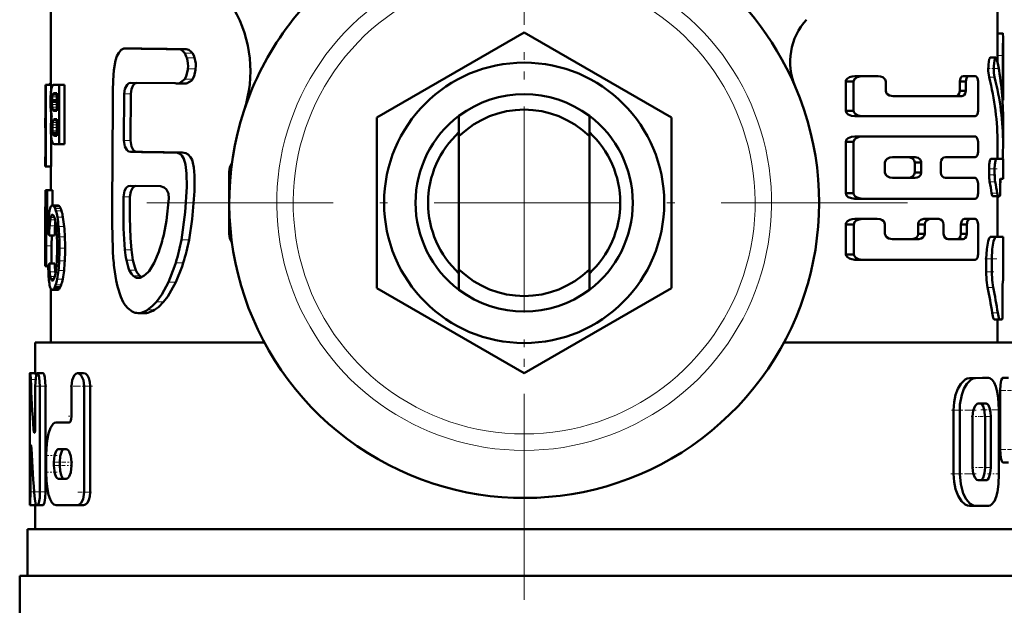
# Model space of a CAD drawing. Extents: x -1438 to 1837, y -1701 to 699.
# Tile 21 of 90: x -56 to 8, y -922 to -884. Entities that reach past the tile are written whole.
import ezdxf

# ---------------------------------------------------------------- set-up
doc = ezdxf.new("R2010")
doc.units = 0
doc.linetypes.add('DASHDOT', pattern=[18.5, 12, -3, 0.5, -3])

msp = doc.modelspace()

# ---------------------------------------------------------------- linework, layer by layer
at = {"color": 7, "linetype": 'DASHDOT', "lineweight": 18}
for p, q in [((-23.209, -870.935), (-23.209, -920.335)), ((-23.209, -872.185), (-23.209, -937.586)), ((1.491, -895.635), (-47.909, -895.635))]:
    msp.add_line(p, q, dxfattribs=at)
at = {"color": 7, "lineweight": 50}
for p, q in [((-53.709, -888.044), (-53.709, -882.135)), ((7.291, -882.135), (7.291, -884.961)), ((-32.709, -890.15), (-23.209, -884.666)), ((-23.209, -884.666), (-13.709, -890.15)), ((7.291, -884.725), (7.631, -884.725)), ((7.291, -884.725), (7.308, -884.725)), ((7.641, -884.961), (7.641, -889.025)), ((-48.679, -885.702), (-48.875, -885.693)), ((-48.454, -885.693), (-48.875, -885.693)), ((-48.254, -885.702), (-48.454, -885.693)), ((-44.984, -885.744), (-45.472, -885.744)), ((6.821, -886.287), (7.177, -886.287)), ((7.284, -886.16), (7.284, -886.601)), ((7.634, -888.456), (7.634, -886.16)), ((-53.709, -887.958), (-53.738, -887.958)), ((-45.688, -887.93), (-48.541, -887.904)), ((-45.057, -887.947), (-45.543, -887.947)), ((-45.414, -887.933), (-45.065, -887.666)), ((-1.984, -887.825), (-2.496, -887.825)), ((-2.496, -887.825), (-2.496, -889.704)), ((-1.984, -889.704), (-1.984, -887.825)), ((-1.413, -887.479), (-1.911, -887.479)), ((-1.413, -887.479), (-0.411, -887.479)), ((0.084, -888.423), (0.084, -887.825)), ((5.236, -887.825), (4.856, -887.825)), ((4.856, -887.825), (4.856, -888.423)), ((5.463, -887.479), (5.086, -887.479)), ((5.236, -888.423), (5.236, -887.825)), ((5.463, -887.479), (5.835, -887.479)), ((6.028, -889.704), (6.028, -887.825)), ((-54.046, -890.181), (-54.046, -888.044)), ((-54.046, -888.044), (-54.022, -888.044)), ((-53.672, -888.044), (-54.022, -888.044)), ((-54.022, -893.3), (-54.022, -888.044)), ((-53.67, -888.306), (-53.677, -888.347)), ((-53.672, -888.044), (-53.672, -888.315)), ((-53.308, -888.606), (-53.549, -888.606)), ((-53.308, -888.584), (-53.517, -888.584)), ((-53.509, -888.044), (-53.172, -888.044)), ((-53.47, -888.575), (-53.308, -888.575)), ((-53.308, -889.718), (-53.308, -888.575)), ((-52.812, -888.044), (-53.172, -888.044)), ((-53.172, -891.851), (-53.172, -888.044)), ((-52.812, -888.044), (-52.812, -891.851)), ((-48.972, -888.627), (-48.99, -891.62)), ((-48.552, -888.627), (-48.57, -891.62)), ((5.236, -888.423), (4.856, -888.423)), ((-53.628, -889.062), (-53.629, -889.141)), ((-53.308, -889.141), (-53.629, -889.141)), ((-53.626, -888.993), (-53.628, -889.062)), ((-53.308, -889.062), (-53.628, -889.062)), ((0.555, -888.771), (4.996, -888.771)), ((7.607, -889.03), (7.641, -889.03)), ((7.641, -889.03), (7.641, -889.025)), ((-53.672, -889.895), (-53.672, -890.234)), ((-53.562, -889.677), (-53.546, -889.693)), ((-53.546, -889.693), (-53.521, -889.708)), ((-53.308, -889.693), (-53.546, -889.693)), ((-53.521, -889.708), (-53.495, -889.715)), ((-53.308, -889.708), (-53.521, -889.708)), ((-53.495, -889.715), (-53.461, -889.718)), ((-53.308, -889.715), (-53.495, -889.715)), ((-53.461, -889.718), (-53.457, -889.718)), ((-53.457, -889.718), (-53.308, -889.718)), ((-1.984, -889.704), (-2.496, -889.704)), ((-54.059, -890.181), (-54.046, -890.181)), ((-54.059, -890.181), (-54.059, -890.801)), ((-53.526, -890.275), (-53.54, -890.292)), ((-53.308, -890.292), (-53.54, -890.292)), ((-53.308, -890.276), (-53.526, -890.276)), ((-53.478, -890.252), (-53.502, -890.26)), ((-53.308, -890.26), (-53.502, -890.26)), ((-53.441, -890.249), (-53.478, -890.252)), ((-53.441, -890.249), (-53.308, -890.249)), ((-53.308, -891.317), (-53.308, -890.249)), ((-32.709, -901.12), (-32.709, -890.15)), ((-27.409, -891.35), (-27.409, -890.035)), ((-19.009, -891.35), (-19.009, -890.035)), ((-13.709, -890.15), (-13.709, -901.12)), ((-1.413, -890.054), (-1.911, -890.054)), ((-1.413, -890.054), (5.835, -890.054)), ((7.641, -890.11), (7.641, -891.865)), ((-54.059, -890.801), (-54.046, -890.801)), ((-54.057, -890.801), (-54.053, -890.819)), ((-54.053, -890.819), (-54.047, -890.864)), ((-54.047, -890.864), (-54.046, -890.874)), ((-54.046, -892.679), (-54.046, -890.801)), ((-53.57, -891.199), (-53.584, -891.135)), ((-53.308, -891.135), (-53.584, -891.135)), ((-53.308, -891.199), (-53.57, -891.199)), ((-53.672, -891.44), (-53.672, -893.3)), ((-53.444, -891.317), (-53.308, -891.317)), ((-27.409, -899.92), (-27.409, -891.35)), ((-19.009, -891.35), (-19.009, -899.92)), ((-1.984, -891.706), (-2.496, -891.706)), ((-2.496, -891.706), (-2.496, -895.018)), ((-1.984, -895.018), (-1.984, -891.706)), ((-1.413, -891.355), (-1.911, -891.355)), ((-1.413, -891.355), (5.835, -891.355)), ((6.028, -892.341), (6.028, -891.706)), ((-53.468, -891.851), (-53.172, -891.851)), ((-52.812, -891.851), (-53.172, -891.851)), ((-45.73, -892.393), (-45.767, -892.394)), ((-45.248, -892.393), (-45.73, -892.393)), ((7.291, -891.865), (7.291, -892.812)), ((-54.059, -892.679), (-54.046, -892.679)), ((-54.059, -892.679), (-54.059, -893.3)), ((-54.054, -892.676), (-54.057, -892.679)), ((-54.052, -892.668), (-54.054, -892.676)), ((-54.048, -892.651), (-54.052, -892.668)), ((-54.046, -892.638), (-54.048, -892.651)), ((0.036, -893.677), (0.036, -893.047)), ((0.51, -892.703), (1.99, -892.703)), ((2.374, -893.047), (1.951, -893.047)), ((1.951, -893.047), (1.951, -893.677)), ((2.374, -893.677), (2.374, -893.047)), ((3.627, -893.68), (3.627, -893.045)), ((3.935, -892.693), (5.835, -892.693)), ((6.859, -892.812), (7.214, -892.812)), ((7.214, -892.812), (7.641, -892.812)), ((7.641, -892.812), (7.641, -894.087)), ((-54.059, -893.3), (-54.022, -893.3)), ((-53.708, -893.3), (-54.058, -893.3)), ((-53.672, -893.3), (-54.022, -893.3)), ((-53.709, -894.814), (-53.709, -893.3)), ((-42.209, -897.635), (-42.209, -893.635)), ((2.374, -893.677), (1.951, -893.677)), ((6.744, -893.45), (6.744, -893.823)), ((7.1, -893.823), (7.1, -893.45)), ((0.51, -894.022), (1.99, -894.022)), ((3.935, -894.032), (5.835, -894.032)), ((6.028, -895.018), (6.028, -894.383)), ((7.477, -894.087), (7.641, -894.087)), ((-53.977, -894.814), (-54.056, -894.814)), ((-54.056, -895.893), (-54.056, -894.814)), ((-53.977, -895.893), (-53.977, -894.814)), ((-53.977, -894.814), (-53.939, -894.814)), ((-53.587, -894.814), (-53.939, -894.814)), ((-53.939, -896.424), (-53.939, -894.814)), ((-53.587, -894.814), (-53.587, -895.804)), ((-46.642, -894.56), (-48.595, -894.534)), ((7.456, -894.659), (7.453, -894.632)), ((-1.984, -895.018), (-2.496, -895.018)), ((-1.413, -895.37), (-1.911, -895.37)), ((-1.413, -895.37), (5.835, -895.37)), ((6.976, -895.203), (7.33, -895.203)), ((7.291, -895.203), (7.291, -897.819)), ((7.306, -895.267), (7.291, -895.328)), ((7.306, -895.267), (7.318, -895.203)), ((7.33, -895.203), (7.43, -895.203)), ((-54.059, -895.893), (-53.977, -895.893)), ((-54.059, -895.893), (-54.059, -899.701)), ((-53.256, -895.804), (-53.612, -895.804)), ((-54.059, -899.167), (-54.059, -896.424)), ((-54.059, -896.424), (-54.003, -896.424)), ((-53.964, -896.424), (-53.939, -896.424)), ((-53.822, -896.424), (-53.939, -896.424)), ((-1.41, -896.671), (-1.908, -896.671)), ((-1.41, -896.671), (-0.461, -896.671)), ((2.95, -896.671), (2.536, -896.671)), ((2.95, -896.671), (3.498, -896.671)), ((5.528, -896.671), (5.152, -896.671)), ((5.528, -896.671), (5.835, -896.671)), ((-54.002, -898.406), (-53.994, -897.536)), ((-49.742, -896.987), (-49.716, -898.587)), ((-1.981, -897.022), (-2.493, -897.022)), ((-2.482, -898.95), (-2.493, -897.022)), ((-1.971, -898.95), (-1.981, -897.022)), ((0.036, -897.62), (0.036, -897.02)), ((2.594, -897.02), (2.174, -897.02)), ((2.174, -897.02), (2.174, -897.62)), ((2.594, -897.62), (2.594, -897.02)), ((3.812, -897.62), (3.812, -897.02)), ((5.305, -897.02), (4.926, -897.02)), ((4.926, -897.02), (4.926, -897.62)), ((5.305, -897.62), (5.305, -897.02)), ((6.028, -898.948), (6.028, -897.02)), ((-53.458, -897.736), (-53.811, -897.736)), ((-53.651, -898.406), (-53.646, -897.736)), ((0.51, -897.968), (2.221, -897.968)), ((2.594, -897.62), (2.174, -897.62)), ((4.111, -897.968), (5.069, -897.968)), ((5.305, -897.62), (4.926, -897.62)), ((7.291, -897.815), (7.641, -897.819)), ((7.641, -897.819), (7.641, -900.653)), ((-54.005, -899.701), (-54.002, -898.406)), ((-53.654, -899.546), (-53.651, -898.406)), ((-47.054, -899.507), (-46.749, -898.78)), ((-54.059, -899.167), (-54.03, -899.167)), ((-1.971, -898.95), (-2.482, -898.95)), ((-1.4, -899.294), (-1.898, -899.294)), ((-1.4, -899.294), (5.835, -899.294)), ((6.555, -900.072), (6.555, -899.242)), ((6.914, -900.072), (6.914, -899.242)), ((-54.059, -899.701), (-54.005, -899.701)), ((-53.872, -899.701), (-54.005, -899.701)), ((-53.873, -899.778), (-53.911, -899.778)), ((-53.873, -899.787), (-53.893, -899.787)), ((-53.449, -899.547), (-53.802, -899.547)), ((-53.407, -900.203), (-53.419, -900.079)), ((-47.374, -900.027), (-47.054, -899.507)), ((-27.409, -899.92), (-27.409, -901.235)), ((-19.009, -899.92), (-19.009, -901.235)), ((-53.566, -900.626), (-53.65, -900.626)), ((-53.611, -900.644), (-53.613, -900.644)), ((-48.114, -900.47), (-48.073, -900.472)), ((7.641, -900.653), (7.627, -900.654)), ((-53.709, -904.635), (-53.709, -901.158)), ((-53.258, -901.239), (-53.613, -901.239)), ((-53.203, -901.218), (-53.558, -901.218)), ((-53.092, -901.061), (-53.449, -901.061)), ((-23.209, -906.605), (-32.709, -901.12)), ((-13.709, -901.12), (-23.209, -906.605)), ((7.61, -901.925), (7.607, -901.864)), ((-47.636, -902.731), (-48.072, -902.731)), ((7.079, -903.136), (7.431, -903.136)), ((7.291, -903.136), (7.291, -904.635)), ((7.584, -903.135), (7.431, -903.136)), ((-54.709, -904.635), (-39.942, -904.635)), ((-54.709, -906.589), (-54.709, -904.635)), ((-6.476, -904.635), (8.291, -904.635)), ((-55.046, -906.589), (-55.033, -906.589)), ((-54.683, -906.589), (-55.033, -906.589)), ((-54.877, -906.589), (-54.709, -906.588)), ((-54.209, -906.589), (-54.565, -906.589)), ((-51.589, -906.596), (-51.977, -906.596)), ((6.325, -906.898), (5.48, -906.913)), ((6.698, -906.898), (5.864, -906.913)), ((6.329, -906.898), (6.701, -906.898)), ((7.635, -906.897), (7.993, -906.897)), ((-55.059, -914.242), (-55.059, -907.44)), ((-54.704, -910.015), (-54.704, -907.44)), ((-54.401, -914.242), (-54.401, -907.44)), ((-54.044, -907.44), (-54.044, -914.242)), ((-52.366, -909.359), (-52.366, -907.446)), ((-51.557, -914.249), (-51.557, -907.446)), ((-51.163, -907.446), (-51.163, -914.249)), ((7.453, -907.721), (7.453, -911.519)), ((6.547, -908.561), (6.045, -908.562)), ((7.378, -913.081), (7.377, -908.959)), ((4.454, -913.086), (4.453, -908.976)), ((4.852, -913.086), (4.851, -908.976)), ((5.677, -912.672), (5.677, -909.388)), ((6.479, -912.67), (6.479, -909.386)), ((6.85, -912.67), (6.85, -909.386)), ((-53.359, -909.785), (-52.549, -909.785)), ((-53.211, -911.485), (-52.725, -911.485)), ((-55.01, -914.242), (-55.01, -911.667)), ((-54.001, -912.973), (-54.001, -911.91)), ((-53.5, -912.548), (-53.5, -912.336)), ((-53.132, -912.336), (-53.132, -912.548)), ((-52.366, -912.548), (-52.366, -912.336)), ((7.635, -912.343), (7.992, -912.343)), ((-53.211, -913.399), (-52.725, -913.399)), ((6.174, -913.496), (6.03, -913.496)), ((6.549, -913.496), (6.047, -913.497)), ((-54.696, -915.093), (-55.046, -915.093)), ((-54.958, -915.094), (-54.96, -915.093)), ((-54.709, -915.094), (-54.958, -915.094)), ((-54.709, -916.635), (-54.709, -915.093)), ((-54.628, -915.093), (-54.565, -915.093)), ((-54.209, -915.093), (-54.565, -915.093)), ((-53.359, -915.099), (-51.977, -915.099)), ((-51.589, -915.099), (-51.977, -915.099)), ((5.482, -915.147), (5.865, -915.147)), ((6.703, -915.145), (5.866, -915.147)), ((-55.209, -916.635), (8.791, -916.635)), ((-55.209, -919.635), (-55.209, -916.635)), ((-55.709, -919.635), (-23.209, -919.635)), ((-55.709, -919.635), (-55.709, -922.749)), ((-23.209, -919.635), (9.291, -919.635))]:
    msp.add_line(p, q, dxfattribs=at)
at = {"color": 7, "linetype": 'DASHDOT', "lineweight": 18, "ltscale": 0.000516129}
msp.add_line((7.289, -885.299), (7.31, -885.299), dxfattribs=at)
at = {"color": 7, "lineweight": 18}
for p, q in [((-48.254, -885.702), (-48.679, -885.702)), ((-44.583, -885.99), (-45.08, -885.99)), ((-44.439, -886.311), (-44.939, -886.311)), ((7.284, -886.16), (7.634, -886.16)), ((-44.375, -887.006), (-44.876, -887.006)), ((-44.925, -887.933), (-45.414, -887.933)), ((-44.568, -887.666), (-45.065, -887.666)), ((6.744, -887.55), (7.1, -887.55)), ((-53.709, -888.044), (-53.811, -888.044)), ((-53.308, -888.651), (-53.579, -888.651)), ((-48.552, -888.627), (-48.972, -888.627)), ((7.562, -888.456), (7.634, -888.456)), ((-53.308, -888.993), (-53.626, -888.993)), ((-53.308, -888.817), (-53.615, -888.817)), ((-53.308, -888.702), (-53.596, -888.702)), ((-53.308, -889.315), (-53.625, -889.315)), ((-53.308, -889.48), (-53.611, -889.48)), ((-53.308, -889.607), (-53.589, -889.607)), ((-53.308, -889.677), (-53.562, -889.677)), ((-53.308, -890.466), (-53.585, -890.466)), ((-53.308, -890.354), (-53.563, -890.354)), ((-53.308, -890.252), (-53.478, -890.252)), ((-53.308, -890.779), (-53.604, -890.779)), ((-53.308, -890.608), (-53.599, -890.608)), ((-53.308, -890.997), (-53.598, -890.997)), ((-53.308, -891.246), (-53.552, -891.246)), ((-53.308, -891.288), (-53.522, -891.288)), ((-53.308, -891.308), (-53.49, -891.308)), ((-48.57, -891.62), (-48.99, -891.62)), ((-48.141, -892.357), (-48.568, -892.357)), ((-42.103, -893.635), (-42.209, -893.635)), ((6.744, -893.45), (7.1, -893.45)), ((6.744, -893.823), (7.1, -893.823)), ((6.779, -894.274), (7.135, -894.274)), ((6.907, -895.017), (7.262, -895.017)), ((-48.605, -895.246), (-49.024, -895.246)), ((7.291, -895.267), (7.306, -895.267)), ((-53.188, -895.827), (-53.544, -895.827)), ((-53.128, -895.89), (-53.484, -895.89)), ((-53.067, -896.002), (-53.424, -896.002)), ((-53.013, -896.15), (-53.372, -896.15)), ((-53.856, -896.86), (-53.981, -896.86)), ((-53.428, -896.736), (-53.744, -896.736)), ((-53.471, -896.588), (-53.715, -896.588)), ((-53.515, -896.483), (-53.683, -896.483)), ((-53.558, -896.421), (-53.647, -896.421)), ((-52.922, -896.555), (-53.282, -896.555)), ((-53.884, -897.536), (-53.994, -897.536)), ((-53.431, -897.119), (-53.784, -897.119)), ((-52.846, -897.152), (-53.206, -897.152)), ((-52.8, -897.821), (-53.161, -897.821)), ((-44.798, -898.015), (-45.289, -898.015)), ((-42.209, -897.635), (-42.103, -897.635)), ((6.837, -897.823), (7.192, -897.823)), ((-53.651, -898.406), (-54.002, -898.406)), ((-52.784, -898.561), (-53.145, -898.561)), ((-48.513, -898.662), (-48.934, -898.662)), ((-52.804, -899.363), (-53.164, -899.363)), ((-48.413, -899.321), (-48.836, -899.321)), ((6.555, -899.242), (6.914, -899.242)), ((-53.874, -899.755), (-53.926, -899.755)), ((-53.419, -900.079), (-53.772, -900.079)), ((-52.854, -899.993), (-53.214, -899.993)), ((-48.226, -899.96), (-48.652, -899.96)), ((-45.174, -899.495), (-45.657, -899.495)), ((6.555, -900.072), (6.914, -900.072)), ((-53.448, -900.382), (-53.736, -900.382)), ((-53.485, -900.496), (-53.712, -900.496)), ((-53.525, -900.578), (-53.683, -900.578)), ((-52.936, -900.539), (-53.295, -900.539)), ((-47.977, -900.337), (-48.406, -900.337)), ((-48.033, -900.47), (-48.114, -900.47)), ((-53.148, -901.159), (-53.504, -901.159)), ((-53.036, -900.921), (-53.394, -900.921)), ((-45.66, -900.747), (-46.133, -900.747)), ((6.645, -901.074), (7.003, -901.074)), ((-47.022, -902.529), (-47.468, -902.529)), ((-46.446, -902.01), (-46.904, -902.01)), ((-47.451, -902.713), (-47.89, -902.713)), ((6.943, -902.722), (7.297, -902.722)), ((-54.686, -907.002), (-54.995, -907.002)), ((5.48, -906.913), (5.864, -906.913)), ((6.325, -906.898), (6.698, -906.898)), ((-54.044, -907.44), (-54.401, -907.44)), ((-51.163, -907.446), (-51.557, -907.446)), ((7.453, -907.721), (7.812, -907.721)), ((4.453, -908.976), (4.851, -908.976)), ((6.478, -909.386), (6.849, -909.386)), ((-54.713, -910.233), (-54.813, -910.233)), ((-54.946, -911.667), (-55.01, -911.667)), ((7.452, -911.519), (7.812, -911.519)), ((-53.132, -912.336), (-53.5, -912.336)), ((-53.132, -912.548), (-53.5, -912.548)), ((6.479, -912.67), (6.85, -912.67)), ((4.454, -913.086), (4.852, -913.086)), ((6.174, -913.496), (6.549, -913.496)), ((-54.777, -914.242), (-55.01, -914.242)), ((-54.044, -914.242), (-54.401, -914.242)), ((-51.163, -914.249), (-51.557, -914.249))]:
    msp.add_line(p, q, dxfattribs=at)
at = {"color": 7, "linetype": 'DASHDOT', "lineweight": 18, "ltscale": 0.010733}
msp.add_line((7.248, -886.16), (7.678, -886.16), dxfattribs=at)
at = {"color": 7, "linetype": 'DASHDOT', "lineweight": 18, "ltscale": 0.017414}
msp.add_line((6.609, -886.989), (7.306, -886.989), dxfattribs=at)
at = {"color": 7, "linetype": 'DASHDOT', "lineweight": 18, "ltscale": 0.002367}
msp.add_line((7.554, -888.456), (7.649, -888.456), dxfattribs=at)
at = {"color": 7, "linetype": 'DASHDOT', "lineweight": 18, "ltscale": 0.014499}
msp.add_line((6.682, -893.45), (7.262, -893.45), dxfattribs=at)
at = {"color": 7, "linetype": 'DASHDOT', "lineweight": 18, "ltscale": 0.011735}
msp.add_line((6.704, -893.823), (7.174, -893.823), dxfattribs=at)
at = {"color": 7, "linetype": 'DASHDOT', "lineweight": 18, "ltscale": 0.001123}
msp.add_line((7.426, -894.885), (7.471, -894.885), dxfattribs=at)
at = {"color": 7, "linetype": 'DASHDOT', "lineweight": 18, "ltscale": 0.001088}
msp.add_line((7.48, -894.406), (7.437, -894.406), dxfattribs=at)
at = {"color": 7, "linetype": 'DASHDOT', "lineweight": 18, "ltscale": 0.020022}
msp.add_line((6.458, -899.24), (7.259, -899.24), dxfattribs=at)
at = {"color": 7, "linetype": 'DASHDOT', "lineweight": 18, "ltscale": 0.014108}
msp.add_line((6.486, -900.071), (7.05, -900.071), dxfattribs=at)
at = {"color": 7, "linetype": 'DASHDOT', "lineweight": 18, "ltscale": 0.000960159}
msp.add_line((7.63, -901.363), (7.591, -901.363), dxfattribs=at)
at = {"color": 7, "linetype": 'DASHDOT', "lineweight": 18, "ltscale": 0.001202}
msp.add_line((7.58, -902.426), (7.628, -902.426), dxfattribs=at)
at = {"color": 7, "linetype": 'DASHDOT', "lineweight": 18, "ltscale": 0.000461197}
msp.add_line((-55.044, -907.44), (-55.063, -907.44), dxfattribs=at)
at = {"color": 7, "linetype": 'DASHDOT', "lineweight": 18, "ltscale": 0.020982}
msp.add_line((-53.95, -907.44), (-54.789, -907.44), dxfattribs=at)
at = {"color": 7, "linetype": 'DASHDOT', "lineweight": 18, "ltscale": 0.037947}
msp.add_line((-51.015, -907.446), (-52.532, -907.446), dxfattribs=at)
at = {"color": 7, "linetype": 'DASHDOT', "lineweight": 18, "ltscale": 0.021974}
msp.add_line((7.361, -907.721), (8.24, -907.721), dxfattribs=at)
at = {"color": 7, "linetype": 'DASHDOT', "lineweight": 18, "ltscale": 0.033036}
msp.add_line((6.215, -908.961), (7.537, -908.961), dxfattribs=at)
at = {"color": 7, "linetype": 'DASHDOT', "lineweight": 18, "ltscale": 0.006094}
msp.add_line((-52.569, -909.359), (-52.326, -909.359), dxfattribs=at)
at = {"color": 7, "linetype": 'DASHDOT', "lineweight": 18, "ltscale": 0.042322}
msp.add_line((4.312, -908.975), (6.005, -908.975), dxfattribs=at)
at = {"color": 7, "linetype": 'DASHDOT', "lineweight": 18, "ltscale": 0.012237}
msp.add_line((5.597, -909.388), (6.086, -909.388), dxfattribs=at)
at = {"color": 7, "linetype": 'DASHDOT', "lineweight": 18, "ltscale": 0.020307}
msp.add_line((6.12, -909.386), (6.932, -909.386), dxfattribs=at)
at = {"color": 7, "linetype": 'DASHDOT', "lineweight": 18, "ltscale": 0.003525}
msp.add_line((-54.825, -910.015), (-54.684, -910.015), dxfattribs=at)
at = {"color": 7, "linetype": 'DASHDOT', "lineweight": 18, "ltscale": 0.002077}
msp.add_line((-55.022, -911.667), (-54.939, -911.667), dxfattribs=at)
at = {"color": 7, "linetype": 'DASHDOT', "lineweight": 18, "ltscale": 0.019386}
msp.add_line((-53.294, -911.91), (-54.07, -911.91), dxfattribs=at)
at = {"color": 7, "linetype": 'DASHDOT', "lineweight": 18, "ltscale": 0.022171}
msp.add_line((7.352, -911.519), (8.239, -911.519), dxfattribs=at)
at = {"color": 7, "linetype": 'DASHDOT', "lineweight": 18, "ltscale": 0.020281}
msp.add_line((-52.771, -912.548), (-53.582, -912.548), dxfattribs=at)
at = {"color": 7, "linetype": 'DASHDOT', "lineweight": 18, "ltscale": 0.019858}
msp.add_line((-52.773, -912.336), (-53.567, -912.336), dxfattribs=at)
at = {"color": 7, "linetype": 'DASHDOT', "lineweight": 18, "ltscale": 0.011973}
msp.add_line((-52.287, -912.336), (-52.765, -912.336), dxfattribs=at)
at = {"color": 7, "linetype": 'DASHDOT', "lineweight": 18, "ltscale": 0.010834}
msp.add_line((-52.328, -912.548), (-52.762, -912.548), dxfattribs=at)
at = {"color": 7, "linetype": 'DASHDOT', "lineweight": 18, "ltscale": 0.01142}
msp.add_line((5.628, -912.672), (6.085, -912.672), dxfattribs=at)
at = {"color": 7, "linetype": 'DASHDOT', "lineweight": 18, "ltscale": 0.02124}
msp.add_line((6.103, -912.671), (6.953, -912.671), dxfattribs=at)
at = {"color": 7, "linetype": 'DASHDOT', "lineweight": 18, "ltscale": 0.021267}
msp.add_line((-53.288, -912.973), (-54.139, -912.973), dxfattribs=at)
at = {"color": 7, "linetype": 'DASHDOT', "lineweight": 18, "ltscale": 0.043357}
msp.add_line((4.277, -913.084), (6.011, -913.084), dxfattribs=at)
at = {"color": 7, "linetype": 'DASHDOT', "lineweight": 18, "ltscale": 0.020263}
msp.add_line((6.636, -913.083), (7.446, -913.083), dxfattribs=at)
at = {"color": 7, "linetype": 'DASHDOT', "lineweight": 18, "ltscale": 0.011318}
msp.add_line((-54.647, -914.242), (-55.1, -914.242), dxfattribs=at)
at = {"color": 7, "linetype": 'DASHDOT', "lineweight": 18, "ltscale": 0.016153}
msp.add_line((-53.972, -914.242), (-54.618, -914.242), dxfattribs=at)
at = {"color": 7, "linetype": 'DASHDOT', "lineweight": 18, "ltscale": 0.02459}
msp.add_line((-51.075, -914.249), (-52.059, -914.249), dxfattribs=at)
at = {"color": 7, "lineweight": 50}
for points in [[(7.631, -884.725), (7.632, -884.726), (7.633, -884.727), (7.634, -884.731), (7.636, -884.746), (7.641, -884.96)], [(-48.998, -885.709), (-49.174, -885.796), (-49.326, -885.968), (-49.441, -886.193), (-49.532, -886.473), (-49.646, -887.097), (-49.696, -887.754), (-49.703, -888.425)], [(-45.08, -885.99), (-45.215, -885.842), (-45.346, -885.765), (-45.472, -885.744)], [(-44.939, -886.311), (-44.974, -886.206), (-45.08, -885.99)], [(-44.583, -885.99), (-44.652, -885.906), (-44.812, -885.783), (-44.984, -885.744)], [(-44.439, -886.311), (-44.5, -886.141), (-44.583, -885.99)], [(6.821, -886.287), (6.813, -886.289), (6.798, -886.3), (6.782, -886.322), (6.753, -886.394), (6.698, -886.734), (6.692, -887.145), (6.744, -887.55)], [(7.177, -886.287), (7.166, -886.29), (7.146, -886.309), (7.126, -886.346), (7.091, -886.465), (7.048, -886.842), (7.056, -887.259), (7.1, -887.55)], [(7.248, -886.428), (7.208, -886.311), (7.192, -886.293), (7.177, -886.287)], [(-45.065, -887.666), (-44.977, -887.49), (-44.883, -887.077), (-44.876, -887.006)], [(-44.568, -887.666), (-44.478, -887.49), (-44.382, -887.077), (-44.375, -887.006)], [(-48.972, -888.627), (-48.926, -888.301), (-48.791, -888.034), (-48.672, -887.937), (-48.541, -887.904)], [(-48.552, -888.627), (-48.512, -888.324), (-48.393, -888.066), (-48.286, -887.96), (-48.164, -887.908)], [(-44.925, -887.933), (-44.629, -887.751), (-44.568, -887.666)], [(-1.911, -887.479), (-2.087, -887.496), (-2.257, -887.547), (-2.385, -887.625), (-2.48, -887.747), (-2.496, -887.825)], [(-1.413, -887.479), (-1.586, -887.496), (-1.753, -887.549), (-1.849, -887.603), (-1.93, -887.681), (-1.984, -887.825)], [(0.084, -887.825), (0.043, -887.686), (-0.106, -887.551), (-0.254, -887.497), (-0.411, -887.479)], [(5.086, -887.479), (4.992, -887.51), (4.91, -887.605), (4.856, -887.825)], [(5.463, -887.479), (5.37, -887.51), (5.289, -887.604), (5.236, -887.825)], [(6.028, -887.825), (5.986, -887.605), (5.907, -887.503), (5.835, -887.479)], [(-49.703, -888.425), (-49.708, -889.257), (-49.743, -895.941), (-49.742, -896.987)], [(0.555, -888.771), (0.32, -888.722), (0.163, -888.614), (0.107, -888.527), (0.084, -888.423)], [(4.856, -888.423), (4.822, -888.601), (4.759, -888.702), (4.678, -888.757), (4.613, -888.771)], [(5.236, -888.423), (5.203, -888.6), (5.14, -888.702), (5.061, -888.757), (4.996, -888.771)], [(-1.911, -890.054), (-2.122, -890.028), (-2.327, -889.948), (-2.441, -889.849), (-2.496, -889.704)], [(-1.984, -889.704), (-1.969, -889.781), (-1.879, -889.904), (-1.687, -890.009), (-1.413, -890.054)], [(5.835, -890.054), (5.89, -890.039), (5.926, -890.014), (5.985, -889.927), (6.028, -889.704)], [(-48.568, -892.357), (-48.698, -892.321), (-48.816, -892.219), (-48.931, -892.001), (-48.99, -891.62)], [(-48.141, -892.357), (-48.273, -892.321), (-48.393, -892.219), (-48.51, -892.001), (-48.57, -891.62)], [(-1.911, -891.355), (-2.122, -891.38), (-2.326, -891.461), (-2.442, -891.561), (-2.496, -891.706)], [(-1.413, -891.355), (-1.619, -891.38), (-1.82, -891.462), (-1.932, -891.562), (-1.984, -891.706)], [(6.028, -891.706), (6.003, -891.531), (5.933, -891.403), (5.888, -891.369), (5.835, -891.355)], [(-45.289, -898.015), (-45.04, -896.243), (-44.951, -894.612), (-44.954, -893.748), (-45.017, -893.172), (-45.131, -892.802), (-45.259, -892.597), (-45.391, -892.481), (-45.545, -892.415), (-45.73, -892.393)], [(-44.798, -898.015), (-44.591, -896.692), (-44.458, -894.891), (-44.449, -893.874), (-44.489, -893.351), (-44.546, -893.056), (-44.608, -892.864), (-44.697, -892.691), (-44.846, -892.521), (-44.996, -892.435), (-45.248, -892.393)], [(5.835, -892.693), (5.891, -892.678), (5.926, -892.653), (5.985, -892.565), (6.028, -892.341)], [(0.51, -892.703), (0.343, -892.726), (0.182, -892.8), (0.086, -892.895), (0.036, -893.047)], [(1.951, -893.047), (1.921, -892.916), (1.852, -892.817), (1.761, -892.751), (1.561, -892.703)], [(2.374, -893.047), (2.363, -892.966), (2.3, -892.843), (2.174, -892.744), (1.99, -892.703)], [(3.627, -893.045), (3.648, -892.918), (3.718, -892.797), (3.815, -892.722), (3.935, -892.693)], [(6.859, -892.812), (6.852, -892.813), (6.837, -892.825), (6.822, -892.849), (6.795, -892.925), (6.757, -893.162), (6.744, -893.45)], [(7.214, -892.812), (7.207, -892.813), (7.192, -892.825), (7.177, -892.849), (7.151, -892.925), (7.113, -893.161), (7.1, -893.45)], [(0.036, -893.677), (0.088, -893.832), (0.185, -893.927), (0.344, -893.999), (0.51, -894.022)], [(1.561, -894.022), (1.689, -894.002), (1.809, -893.944), (1.921, -893.808), (1.951, -893.677)], [(1.99, -894.022), (2.108, -894.005), (2.22, -893.954), (2.336, -893.826), (2.374, -893.677)], [(3.935, -894.032), (3.832, -894.01), (3.737, -893.948), (3.659, -893.834), (3.627, -893.68)], [(6.028, -894.383), (6.003, -894.208), (5.933, -894.079), (5.888, -894.045), (5.835, -894.032)], [(7.453, -894.632), (7.455, -894.164), (7.466, -894.104), (7.471, -894.093), (7.473, -894.089), (7.475, -894.088), (7.477, -894.087)], [(-48.595, -894.534), (-48.726, -894.566), (-48.842, -894.662), (-48.957, -894.868), (-49.024, -895.246)], [(-48.226, -894.54), (-48.345, -894.593), (-48.449, -894.699), (-48.549, -894.903), (-48.605, -895.246)], [(-46.091, -895.353), (-46.124, -895.04), (-46.254, -894.776), (-46.398, -894.639), (-46.642, -894.56)], [(6.907, -895.017), (6.942, -895.16), (6.962, -895.196), (6.971, -895.203), (6.976, -895.203)], [(7.262, -895.017), (7.296, -895.16), (7.316, -895.196), (7.325, -895.203), (7.33, -895.203)], [(7.43, -895.203), (7.433, -895.203), (7.435, -895.201), (7.438, -895.195), (7.443, -895.181), (7.452, -895.136), (7.466, -894.903), (7.456, -894.659)], [(-49.024, -895.246), (-49.02, -897.281), (-48.934, -898.662)], [(-48.605, -895.246), (-48.61, -896.57), (-48.574, -897.917), (-48.513, -898.662)], [(-46.431, -897.698), (-46.251, -896.774), (-46.091, -895.353)], [(-1.911, -895.37), (-2.123, -895.344), (-2.327, -895.263), (-2.442, -895.164), (-2.496, -895.018)], [(-1.984, -895.018), (-1.969, -895.095), (-1.88, -895.218), (-1.756, -895.297), (-1.62, -895.344), (-1.413, -895.37)], [(5.835, -895.37), (5.891, -895.355), (5.926, -895.329), (5.985, -895.242), (6.028, -895.018)], [(-1.908, -896.671), (-2.074, -896.687), (-2.237, -896.734), (-2.385, -896.82), (-2.477, -896.945), (-2.493, -897.022)], [(-1.41, -896.671), (-1.618, -896.697), (-1.818, -896.778), (-1.929, -896.878), (-1.981, -897.022)], [(0.036, -897.02), (0.012, -896.913), (-0.048, -896.825), (-0.154, -896.744), (-0.275, -896.696), (-0.461, -896.671)], [(2.536, -896.671), (2.35, -896.723), (2.246, -896.813), (2.182, -896.952), (2.174, -897.02)], [(3.812, -897.02), (3.79, -896.893), (3.72, -896.772), (3.622, -896.7), (3.498, -896.671)], [(5.152, -896.671), (5.059, -896.703), (4.978, -896.798), (4.926, -897.02)], [(5.528, -896.671), (5.437, -896.703), (5.358, -896.796), (5.305, -897.02)], [(6.028, -897.02), (6.003, -896.845), (5.933, -896.718), (5.888, -896.685), (5.835, -896.671)], [(0.51, -897.968), (0.274, -897.92), (0.117, -897.813), (0.06, -897.725), (0.036, -897.62)], [(2.174, -897.62), (2.146, -897.751), (2.08, -897.852), (1.991, -897.919), (1.795, -897.968)], [(2.594, -897.62), (2.567, -897.75), (2.481, -897.871), (2.366, -897.941), (2.221, -897.968)], [(4.111, -897.968), (4.011, -897.947), (3.919, -897.885), (3.843, -897.772), (3.812, -897.62)], [(4.926, -897.62), (4.893, -897.798), (4.831, -897.899), (4.751, -897.955), (4.686, -897.968)], [(5.305, -897.62), (5.272, -897.798), (5.211, -897.899), (5.132, -897.955), (5.069, -897.968)], [(6.837, -897.823), (6.819, -897.827), (6.782, -897.857), (6.745, -897.915), (6.677, -898.103), (6.587, -898.622), (6.555, -899.242)], [(7.192, -897.823), (7.174, -897.827), (7.138, -897.857), (7.102, -897.915), (7.034, -898.103), (6.945, -898.622), (6.914, -899.242)], [(-48.836, -899.321), (-48.698, -899.846), (-48.652, -899.96)], [(-48.413, -899.321), (-48.296, -899.783), (-48.226, -899.96)], [(-1.898, -899.294), (-2.108, -899.27), (-2.246, -899.224), (-2.41, -899.112), (-2.466, -899.027), (-2.482, -898.95)], [(-1.971, -898.95), (-1.955, -899.026), (-1.864, -899.148), (-1.672, -899.251), (-1.4, -899.294)], [(5.835, -899.294), (5.89, -899.28), (5.942, -899.238), (5.985, -899.17), (6.028, -898.948)], [(-49.62, -899.792), (-49.495, -900.624), (-49.406, -901.013)], [(-48.652, -899.96), (-48.516, -900.207), (-48.406, -900.337)], [(-48.226, -899.96), (-48.137, -900.131), (-47.977, -900.337)], [(-47.704, -900.342), (-47.438, -900.101), (-47.374, -900.027)], [(-46.133, -900.747), (-45.736, -899.736), (-45.657, -899.495)], [(-45.66, -900.747), (-45.252, -899.731), (-45.174, -899.495)], [(6.555, -900.072), (6.578, -900.604), (6.645, -901.074)], [(6.914, -900.072), (6.937, -900.604), (7.003, -901.074)], [(-48.073, -900.472), (-47.957, -900.457), (-47.704, -900.342)], [(7.607, -901.864), (7.604, -900.951), (7.622, -900.671), (7.625, -900.656), (7.626, -900.655), (7.627, -900.654)], [(-49.406, -901.013), (-49.192, -901.682), (-49.035, -902.025), (-48.908, -902.227)], [(-46.904, -902.01), (-46.562, -901.542), (-46.133, -900.747)], [(-46.446, -902.01), (-46.172, -901.654), (-45.94, -901.28), (-45.66, -900.747)], [(7.584, -903.135), (7.586, -903.133), (7.588, -903.131), (7.592, -903.122), (7.605, -903.024), (7.615, -902.776), (7.61, -901.925)], [(-48.908, -902.227), (-48.743, -902.422), (-48.464, -902.639)], [(-47.468, -902.529), (-47.172, -902.293), (-46.904, -902.01)], [(-47.022, -902.529), (-46.777, -902.345), (-46.446, -902.01)], [(6.943, -902.722), (7.014, -903.041), (7.053, -903.12), (7.07, -903.135), (7.079, -903.136)], [(7.297, -902.722), (7.367, -903.041), (7.406, -903.12), (7.423, -903.135), (7.431, -903.136)], [(-55.046, -906.589), (-55.047, -906.59), (-55.048, -906.592), (-55.049, -906.598), (-55.054, -906.668), (-55.059, -907.44)], [(-54.995, -907.002), (-55.022, -906.628), (-55.03, -906.594), (-55.031, -906.591), (-55.032, -906.59), (-55.033, -906.589)], [(-54.565, -906.589), (-54.575, -906.591), (-54.595, -906.607), (-54.614, -906.638), (-54.647, -906.739), (-54.679, -906.937), (-54.704, -907.44)], [(-54.656, -906.783), (-54.671, -906.633), (-54.678, -906.597), (-54.68, -906.592), (-54.681, -906.59), (-54.683, -906.589)], [(-54.401, -907.44), (-54.444, -906.876), (-54.496, -906.676), (-54.526, -906.617), (-54.541, -906.599), (-54.557, -906.59), (-54.565, -906.589)], [(-54.044, -907.44), (-54.087, -906.876), (-54.139, -906.676), (-54.17, -906.617), (-54.185, -906.599), (-54.201, -906.59), (-54.209, -906.589)], [(-51.977, -906.596), (-52.096, -906.634), (-52.201, -906.746), (-52.323, -907.052), (-52.366, -907.446)], [(-51.557, -907.446), (-51.607, -907.052), (-51.745, -906.743), (-51.856, -906.634), (-51.977, -906.596)], [(-51.163, -907.446), (-51.187, -907.173), (-51.254, -906.928), (-51.35, -906.748), (-51.47, -906.631), (-51.589, -906.596)], [(5.48, -906.913), (5.336, -906.937), (5.191, -907.008), (4.918, -907.28), (4.732, -907.603), (4.587, -907.994), (4.489, -908.461), (4.453, -908.976)], [(5.864, -906.913), (5.721, -906.937), (5.579, -907.008), (5.309, -907.281), (5.125, -907.604), (4.983, -907.995), (4.868, -908.62), (4.851, -908.976)], [(7.377, -908.959), (7.33, -908.161), (7.27, -907.793), (7.184, -907.467), (7.077, -907.208), (6.948, -907.02), (6.8, -906.917), (6.698, -906.898)], [(7.635, -906.897), (7.623, -906.899), (7.598, -906.917), (7.574, -906.95), (7.529, -907.06), (7.472, -907.361), (7.453, -907.721)], [(6.045, -908.562), (5.973, -908.58), (5.903, -908.63), (5.839, -908.71), (5.72, -909.006), (5.677, -909.388)], [(6.478, -909.386), (6.447, -909.019), (6.356, -908.721), (6.287, -908.619), (6.249, -908.586), (6.187, -908.562)], [(6.849, -909.386), (6.834, -909.125), (6.79, -908.887), (6.696, -908.664), (6.636, -908.596), (6.547, -908.561)], [(-52.366, -909.359), (-52.387, -909.555), (-52.446, -909.71), (-52.489, -909.761), (-52.513, -909.776), (-52.549, -909.785)], [(-54.765, -910.44), (-54.769, -910.439), (-54.776, -910.433), (-54.782, -910.422), (-54.794, -910.383), (-54.813, -910.233)], [(-54.704, -910.015), (-54.72, -910.296), (-54.739, -910.396), (-54.751, -910.426), (-54.756, -910.435), (-54.762, -910.439), (-54.765, -910.44)], [(-53.359, -909.785), (-53.459, -909.806), (-53.554, -909.869), (-53.721, -910.111), (-53.849, -910.478), (-53.937, -910.933), (-53.987, -911.437), (-54.001, -911.91)], [(-55.01, -911.667), (-55.002, -911.357), (-54.992, -911.261), (-54.989, -911.248), (-54.987, -911.244), (-54.985, -911.243), (-54.984, -911.242)], [(-54.984, -911.242), (-54.982, -911.243), (-54.981, -911.244), (-54.979, -911.249), (-54.969, -911.296), (-54.957, -911.449)], [(-53.211, -911.485), (-53.267, -911.5), (-53.303, -911.527), (-53.368, -911.615), (-53.463, -911.908), (-53.5, -912.336)], [(-52.839, -911.485), (-52.896, -911.5), (-52.932, -911.527), (-52.998, -911.615), (-53.098, -911.933), (-53.132, -912.336)], [(-52.366, -912.336), (-52.408, -911.944), (-52.526, -911.634), (-52.588, -911.553), (-52.655, -911.503), (-52.725, -911.485)], [(7.452, -911.519), (7.501, -912.066), (7.558, -912.259), (7.591, -912.316), (7.608, -912.333), (7.635, -912.343)], [(-53.5, -912.548), (-53.444, -913.061), (-53.355, -913.292), (-53.297, -913.363), (-53.24, -913.395), (-53.211, -913.399)], [(-53.132, -912.548), (-53.11, -912.877), (-53.045, -913.162), (-52.942, -913.347), (-52.88, -913.391), (-52.839, -913.399)], [(-52.725, -913.399), (-52.654, -913.381), (-52.586, -913.329), (-52.523, -913.246), (-52.423, -913.002), (-52.366, -912.548)], [(5.677, -912.672), (5.723, -913.062), (5.815, -913.309), (5.944, -913.463), (6.047, -913.497)], [(6.174, -913.496), (6.238, -913.478), (6.279, -913.448), (6.352, -913.346), (6.447, -913.045), (6.479, -912.67)], [(6.549, -913.496), (6.612, -913.478), (6.653, -913.448), (6.725, -913.346), (6.819, -913.044), (6.85, -912.67)], [(-54.001, -912.973), (-53.981, -913.536), (-53.919, -914.07), (-53.844, -914.424), (-53.744, -914.721), (-53.639, -914.916), (-53.517, -915.045), (-53.359, -915.099)], [(4.454, -913.086), (4.489, -913.591), (4.588, -914.066), (4.752, -914.497), (4.964, -914.838), (5.209, -915.062), (5.345, -915.126), (5.482, -915.147)], [(4.852, -913.086), (4.911, -913.748), (5.078, -914.343), (5.266, -914.714), (5.493, -914.984), (5.739, -915.128), (5.866, -915.147)], [(6.703, -915.145), (6.808, -915.125), (6.907, -915.064), (7.082, -914.829), (7.191, -914.558), (7.275, -914.229), (7.347, -913.738), (7.378, -913.081)], [(-55.059, -914.242), (-55.052, -915.055), (-55.048, -915.089), (-55.047, -915.091), (-55.046, -915.093)], [(-55.046, -915.093), (-55.045, -915.092), (-55.044, -915.091), (-55.04, -915.074), (-55.028, -914.937), (-55.01, -914.242)], [(-54.741, -914.68), (-54.699, -914.966), (-54.669, -915.055), (-54.651, -915.081), (-54.642, -915.088), (-54.628, -915.093)], [(-54.565, -915.093), (-54.554, -915.091), (-54.533, -915.075), (-54.513, -915.044), (-54.475, -914.943), (-54.42, -914.627), (-54.401, -914.242)], [(-54.209, -915.093), (-54.198, -915.091), (-54.175, -915.073), (-54.153, -915.038), (-54.113, -914.925), (-54.061, -914.615), (-54.044, -914.242)], [(-51.977, -915.099), (-51.855, -915.06), (-51.743, -914.949), (-51.625, -914.706), (-51.557, -914.249)], [(-51.589, -915.099), (-51.465, -915.06), (-51.351, -914.949), (-51.253, -914.763), (-51.188, -914.53), (-51.163, -914.249)]]:
    msp.add_lwpolyline(points, dxfattribs=at)
for centre, radius in [((136.791, -754.585), 140), ((-23.209, -895.635), 9.025)]:
    msp.add_circle(centre, radius, dxfattribs=at)
for centre, radius, start, end in [((136.791, -754.585), 140.27, 90, 270), ((-23.209, -895.635), 19, 125.84718, 161.68764), ((-23.209, -895.635), 19, 23.24767, 54.15282), ((-48.842, -887.152), 8, 341.68764, 30.09198), ((-2.076, -886.557), 4, 137.33434, 203.24766), ((127.006, -886.332), 119.722, 179.34356, 179.91754), ((128.974, -886.335), 121.34, 179.351, 179.91752), ((-48.885, -886.102), 0.409, 88.68514, 106.12008), ((-38.12, -184.947), 700.834, 269.136737, 269.398941), ((-37.449, -153.781), 732, 269.154277, 269.410211), ((-46.685, -886.816), 1.819, 354.01231, 16.12681), ((-46.144, -886.816), 1.78, 353.88275, 16.49809), ((-9.863, -890.119), 17.504, 0.02717, 12.17292), ((-45.541, -887.307), 0.64, 256.68918, 269.79339), ((-45.543, -887.364), 0.583, 269.98977, 282.76849), ((-45.057, -887.338), 0.609, 269.98801, 282.49265), ((-10.074, -891.878), 17.365, 0.04463, 14.43125), ((-9.919, -891.878), 17.56, 0.042, 14.26665), ((-44.571, -889.18), 9.153, 176.64705, 179.55656), ((-50.725, -888.801), 2.987, 171.26632, 176.99995), ((-52.756, -888.473), 0.929, 162.6089, 169.62271), ((-53.238, -888.318), 0.423, 150.38343, 163.11265), ((-53.473, -888.183), 0.151, 127.21671, 151.07777), ((-53.333, -888.763), 0.27, 155.67796, 166.99573), ((-53.42, -888.723), 0.174, 137.92062, 155.7338), ((-53.507, -888.142), 0.098, 90.98074, 125.78698), ((-53.479, -888.671), 0.0952, 113.59661, 137.18025), ((-53.469, -888.701), 0.127, 90.09305, 112.23607), ((-23.209, -895.635), 19, 161.68764, 23.24767), ((-23.209, -895.635), 7, 53.1301, 126.8699), ((30.376, -888.491), 22.742, 179.91199, 181.35821), ((-45.788, -889.112), 7.936, 179.97744, 182.31251), ((-50.324, -889.143), 3.305, 179.96717, 182.98644), ((-51.03, -889.077), 2.598, 174.24912, 178.15383), ((-52.768, -888.894), 0.85, 166.95156, 174.79649), ((-49.228, -889.258), 4.493, 182.21938, 185.53399), ((-51.292, -889.466), 2.418, 185.35758, 190.38751), ((-53.083, -889.806), 0.595, 189.27669, 201.79857), ((-51.005, -889.182), 2.623, 182.90452, 186.51436), ((-52.554, -889.367), 1.063, 186.11133, 193.09371), ((-53.382, -889.568), 0.21, 190.71735, 211.19953), ((-23.209, -895.635), 6, 45.573, 134.427), ((-45.633, -890.839), 8.067, 178.12627, 180.01163), ((-49.054, -890.723), 4.644, 175.5844, 178.17469), ((-50.861, -890.578), 2.832, 171.98527, 175.68346), ((-52.054, -890.406), 1.626, 166.51977, 172.15499), ((-51.916, -890.703), 1.686, 171.90973, 176.76452), ((-52.497, -890.619), 1.098, 166.03202, 171.9724), ((-53.319, -890.408), 0.25, 152.11991, 167.40865), ((-53.463, -890.346), 0.095, 114.50566, 131.88955), ((-23.209, -895.635), 7, 126.8699, 233.1301), ((-23.209, -895.635), 7, 306.8699, 53.1301), ((-46.547, -890.844), 7.153, 179.97163, 182.57364), ((-49.723, -890.995), 3.973, 182.45539, 186.21075), ((-50.757, -890.777), 2.846, 176.59024, 180.04647), ((-49.664, -890.782), 3.94, 179.9637, 183.13155), ((-52.255, -890.931), 1.345, 182.82099, 188.71133), ((-53.327, -891.133), 0.252, 195.13916, 206.68661), ((-23.209, -895.635), 6.188, 132.74385, 227.25615), ((-23.209, -895.635), 6.188, 312.74385, 47.25615), ((-51.255, -891.166), 2.432, 186.09899, 191.11708), ((-53.037, -891.527), 0.613, 190.1121, 202.27492), ((-53.436, -891.687), 0.183, 203.36666, 216.72222), ((-53.464, -891.707), 0.149, 217.02234, 234.56537), ((-53.403, -891.172), 0.166, 206.65795, 224.30063), ((-53.483, -891.732), 0.118, 235.22377, 253.8071), ((-53.454, -891.219), 0.0966, 224.97702, 247.61287), ((-53.469, -891.675), 0.177, 254.36477, 270.06352), ((-53.444, -891.19), 0.127, 248.76788, 269.92347), ((-37.743, -189.217), 703.223, 269.117967, 269.346219), ((-37.315, -177.493), 714.945, 269.132338, 269.355118), ((-9.722, -891.864), 17.363, 356.87211, 359.99853), ((-41.209, -893.635), 1, 145.7222, 180.00001), ((9.366, -893.851), 2.622, 179.40269, 189.30047), ((-23.209, -899.84), 30.5, 9.09853, 10.51404), ((9.756, -893.85), 2.656, 179.41634, 189.18486), ((-23.209, -899.84), 30.85, 8.99444, 10.39343), ((-9.933, -891.844), 17.575, 351.37093, 352.66655), ((-47.501, -897.126), 6.359, 172.11588, 176.77516), ((-51.376, -896.599), 2.448, 167.2088, 171.90379), ((-52.854, -896.256), 0.931, 158.61136, 167.63974), ((-53.468, -896.009), 0.269, 139.34235, 159.93251), ((-53.607, -895.888), 0.0848, 93.31781, 140.12405), ((-53.617, -895.925), 0.122, 53.40955, 87.61485), ((-53.691, -896.025), 0.246, 33.09825, 53.38931), ((-54.023, -896.251), 0.648, 22.61851, 33.82389), ((-54.622, -896.51), 1.302, 16.07301, 22.99334), ((-56.676, -897.092), 3.437, 8.98814, 15.91523), ((-53.261, -895.928), 0.124, 53.77691, 87.67656), ((-53.334, -896.027), 0.247, 33.43522, 53.73314), ((-53.662, -896.253), 0.646, 22.86669, 34.14521), ((-54.253, -896.511), 1.292, 16.25739, 23.24133), ((-56.282, -897.093), 3.402, 9.0963, 16.09796), ((-9.692, -897.713), 44.329, 178.33367, 179.53163), ((-3.044, -898.206), 50.955, 178.48693, 179.24732), ((-36.401, -897.312), 17.586, 177.10474, 178.52697), ((-33.114, -898.034), 20.776, 176.50583, 178.69272), ((-49.292, -897.387), 4.499, 171.67609, 176.58798), ((-51.894, -897.014), 1.871, 166.83069, 171.45454), ((-53.018, -896.745), 0.715, 158.47216, 167.24881), ((-53.489, -896.555), 0.207, 139.79791, 159.79254), ((-53.599, -896.46), 0.0615, 93.85388, 141.01839), ((-53.606, -896.459), 0.0606, 47.22792, 86.85791), ((-53.686, -896.551), 0.183, 29.52477, 48.21507), ((-53.985, -896.73), 0.531, 21.34792, 30.49419), ((-54.674, -897.008), 1.274, 16.49259, 21.69988), ((-55.627, -897.266), 2.261, 8.20176, 15.91941), ((-48.282, -897.451), 5.16, 173.24578, 176.31688), ((-61.401, -897.885), 8.228, 5.11418, 9.30287), ((-60.948, -897.886), 8.135, 5.17628, 9.41369), ((2.949, -897.028), 0.356, 89.95451, 178.83212), ((177.837, -899.456), 231.867, 179.47982, 179.92853), ((-38.76, -898.088), 15.055, 176.3117, 178.66108), ((-38.58, -898.088), 14.882, 176.26873, 178.64544), ((-59.295, -897.84), 5.974, 4.28648, 8.6303), ((-65.054, -898.295), 11.751, 1.91153, 4.39767), ((-67.3, -898.434), 14.152, 2.48454, 5.19872), ((-66.772, -898.434), 13.985, 2.51487, 5.26162), ((-51.044, -896.479), 3.039, 200.84814, 204.4368), ((-72.959, -898.564), 19.661, 359.99872, 1.92657), ((-70.11, -898.56), 16.965, 359.99679, 2.497), ((-69.546, -898.56), 16.761, 359.99677, 2.52742), ((-56.046, -895.473), 9.868, 340.4214, 346.9692), ((-58.597, -895.509), 13.541, 342.88044, 349.33753), ((-57.86, -895.499), 13.302, 342.51841, 349.10043), ((-41.209, -897.635), 1, 180.00001, 214.27757), ((6.895, -877.001), 20.822, 269.8396, 271.08925), ((7.248, -877.674), 20.149, 269.84186, 271.11839), ((-68.874, -898.565), 15.576, 358.11119, 0.00203), ((-69.75, -898.562), 16.605, 357.23394, 0.00455), ((-69.196, -898.562), 16.411, 357.20078, 0.00404), ((-33.224, -897.901), 16.505, 182.37946, 186.57946), ((-41.874, -897.96), 7.095, 185.67673, 191.06213), ((-41.619, -897.967), 6.928, 185.75089, 191.26795), ((-67.97, -898.596), 14.671, 356.1792, 358.11597), ((-63.484, -898.871), 10.331, 353.76601, 357.26881), ((-63, -898.871), 10.208, 353.69043, 357.23578), ((-53.643, -899.635), 0.307, 192.3435, 202.96174), ((-53.851, -899.724), 0.0812, 202.37426, 222.38844), ((-53.892, -899.762), 0.0253, 221.52659, 266.77068), ((-51.329, -900.773), 2.761, 153.61564, 157.29762), ((-37.818, -899.28), 16.063, 181.5278, 183.91163), ((-40.72, -899.08), 13.09, 182.04314, 184.37666), ((-50.435, -899.842), 3.345, 184.06668, 189.29617), ((-40.517, -899.08), 12.94, 182.06697, 184.42767), ((-56.495, -899.601), 3.147, 346.16009, 352.35584), ((-59.493, -899.173), 6.175, 352.12184, 356.27934), ((-59.841, -899.281), 6.665, 349.12904, 353.87319), ((-59.408, -899.281), 6.593, 349.00091, 353.79842), ((-23.209, -895.635), 6, 225.573, 314.427), ((-48.336, -900.025), 5.519, 183.64318, 188.46626), ((-52.483, -900.172), 1.271, 189.51633, 194.7626), ((-53.216, -900.369), 0.512, 194.3148, 204.12902), ((-53.538, -900.517), 0.157, 202.93451, 224.12937), ((-53.608, -900.584), 0.0594, 224.23767, 265.16532), ((-53.615, -900.567), 0.0772, 273.12223, 312.05379), ((-53.694, -900.477), 0.197, 311.52365, 331.43024), ((-54.022, -900.287), 0.576, 330.45621, 340.51705), ((-54.686, -900.043), 1.283, 340.11844, 346.00268), ((-56.164, -900.007), 2.917, 341.73069, 349.50226), ((-55.777, -900.006), 2.89, 341.52421, 349.37676), ((-48.045, -899.93), 0.545, 228.43317, 262.69615), ((-47.608, -899.911), 0.563, 229.13677, 244.57482), ((-51.778, -900.53), 2.04, 188.66865, 193.6826), ((-52.985, -900.83), 0.795, 193.23405, 202.80384), ((-53.498, -901.051), 0.237, 201.54923, 222.75944), ((-53.609, -901.155), 0.084, 222.51223, 267.2707), ((-53.618, -901.145), 0.0942, 272.62046, 308.84088), ((-53.71, -901.026), 0.245, 308.25963, 327.01222), ((-54.059, -900.787), 0.668, 326.17917, 335.8704), ((-54.82, -900.437), 1.506, 335.5284, 341.2339), ((-53.262, -901.143), 0.096, 272.54859, 308.459), ((-53.358, -901.019), 0.252, 307.914, 326.25049), ((-53.687, -900.789), 0.654, 325.53381, 335.42453), ((-54.45, -900.435), 1.495, 335.26937, 341.02329), ((-23.209, -895.635), 7, 233.1301, 306.8699), ((-23.112, -907.307), 30.403, 8.67277, 11.83041), ((-23.111, -907.307), 30.752, 8.57363, 11.6943), ((-48.207, -901.423), 1.328, 283.79511, 303.73397), ((-47.771, -901.384), 1.367, 283.53778, 303.21513), ((-48.077, -901.859), 0.871, 243.57855, 270.32135), ((-48.071, -901.814), 0.917, 269.97854, 281.40538), ((-47.636, -901.781), 0.95, 269.97507, 281.20418), ((32.658, -903.677), 87.716, 182.17235, 184.28647), ((32.364, -907.238), 87.422, 182.76047, 184.88306), ((-54.93, -915.022), 0.246, 343.12318, 0.65318)]:
    msp.add_arc(centre, radius, start, end, dxfattribs=at)
at = {"color": 7, "lineweight": 18}
for radius, start, end in [(15.939, 127.43427, 52.56572), (14.879, 121.87624, 58.12376)]:
    msp.add_arc((-23.209, -895.635), radius, start, end, dxfattribs=at)
at = {"color": 7, "lineweight": 50}
msp.add_ellipse((-53.583, -890.564), major_axis=(0.157, -2.606), ratio=0.117355, start_param=3.134535, end_param=3.391566, dxfattribs=at)

doc.saveas('drawing.dxf')
